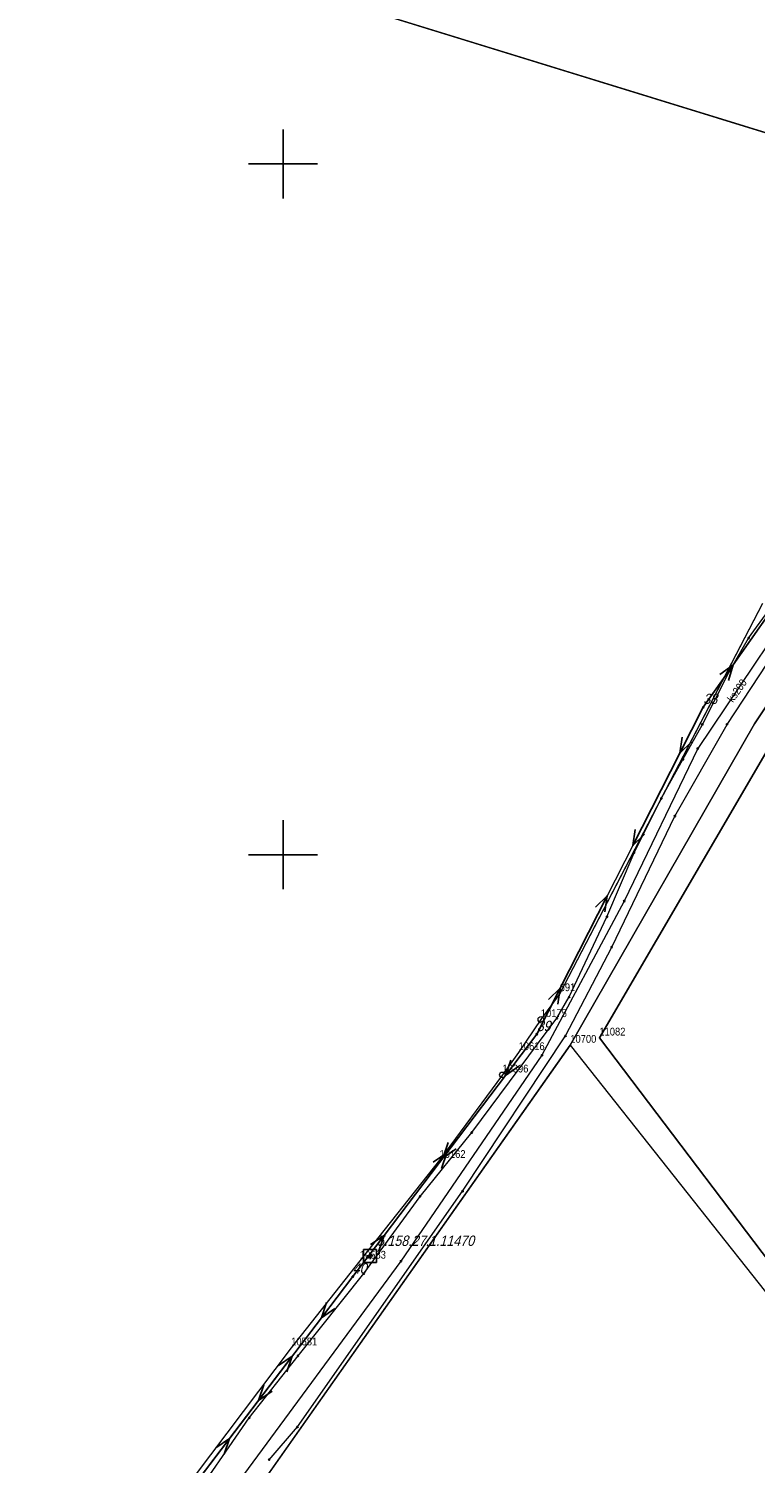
# Model space of a CAD drawing. Header units: metres. Extents: x 5548743 to 5556416, y 5707500 to 5714000.
# Tile 7 of 244: x 5551263 to 5551368, y 5711212 to 5711420. Entities that reach past the tile are written whole.
import ezdxf
from ezdxf.enums import TextEntityAlignment as Align

# ---------------------------------------------------------------- set-up
doc = ezdxf.new("R2010")
doc.units = ezdxf.units.M
doc.linetypes.add('219-1000', pattern=[0])
doc.linetypes.add('suep_nn_1000', pattern=[0])
doc.layers.get('0').update_dxf_attribs({"color": 2, "lineweight": 5})
doc.styles.get("Standard").update_dxf_attribs({"font": 'Working1250', "width": 0.75})

# ---------------------------------------------------------------- blocks, each defined once
blk = doc.blocks.new('203')
at = {"linetype": 'Continuous', "lineweight": 0}
h = blk.add_hatch(color=0, dxfattribs=at)
edge = h.paths.add_edge_path()
edge.add_arc((0, 0), 0.09, 0, 360)
blk = doc.blocks.new('202')
at = {"color": 0, "linetype": 'Continuous', "lineweight": 0}
blk.add_circle((0, 0), 0.4, dxfattribs=at)
blk = doc.blocks.new('SUEP1')
at = {"color": 0, "linetype": 'Continuous'}
for p, q in [((0, 0), (7.5, 0)), ((7.5, 0), (5.25, 0.75)), ((7.5, 0), (5.25, -0.75)), ((7.5, 0), (22.5, 0)), ((22.5, 0), (20.25, 0.75)), ((22.5, 0), (20.25, -0.75))]:
    blk.add_line(p, q, dxfattribs=at)
blk = doc.blocks.new('PIKIETAW1891')
at = {"color": 0}
blk.add_circle((0, 0), 0.09, dxfattribs=at)
blk = doc.blocks.new('OSSP')
at = {"color": 0}
for p, q in [((-0.939, 0.938), (-0.939, -0.938)), ((-0.939, 0.938), (-0.939, -0.938)), ((0.936, 0.938), (-0.939, 0.938)), ((0.936, 0.938), (-0.939, 0.938)), ((0.45, 0), (-0.45, 0)), ((0.45, 0), (-0.45, 0)), ((0, -0.45), (0, 0.45)), ((0, -0.45), (0, 0.45)), ((0.936, -0.938), (0.936, 0.938)), ((0.936, -0.938), (0.936, 0.938)), ((-0.939, -0.938), (0.936, -0.938)), ((-0.939, -0.938), (0.936, -0.938))]:
    blk.add_line(p, q, dxfattribs=at)
blk = doc.blocks.new('RAMKA1000K')
at = {"color": 0}
for p, q in [((100, 395), (100, 405)), ((95, 400), (105, 400)), ((100, 295), (100, 305)), ((95, 300), (105, 300))]:
    blk.add_line(p, q, dxfattribs=at)

msp = doc.modelspace()

# ---------------------------------------------------------------- linework, layer by layer
at = {"layer": '217-kontur klasyfikacyjny', "color": 3, "linetype": 'CONTINUOUS', "lineweight": 18, "flags": 128}
msp.add_lwpolyline([(5551284.39, 5711430.91), (5551380.08, 5711401.39)], dxfattribs=at)
at = {"layer": '218-kontur użytku gruntowego', "color": 3, "linetype": 'CONTINUOUS', "lineweight": 18, "flags": 128}
for points in [[(5551284.39, 5711430.91), (5551380.08, 5711401.39)], [(5551383.87, 5711342.47), (5551368.25, 5711318.97)], [(5551368.25, 5711318.97), (5551383.87, 5711342.47)], [(5551369.39, 5711336.39), (5551355, 5711308.69)], [(5551368.25, 5711318.97), (5551341.58, 5711272.45)], [(5551341.58, 5711272.45), (5551368.25, 5711318.97)], [(5551345.79, 5711273.5), (5551370.91, 5711316.48)], [(5551355, 5711308.69), (5551340.04, 5711279.92)], [(5551340.04, 5711279.92), (5551337.31, 5711276.17)], [(5551337.31, 5711276.17), (5551334.1, 5711271.39)], [(5551299.54, 5711212.72), (5551341.58, 5711272.45)], [(5551341.58, 5711272.45), (5551373.52, 5711232.09)], [(5551376.46, 5711233.06), (5551345.79, 5711273.5)], [(5551334.1, 5711271.39), (5551331.75, 5711268.15)], [(5551331.75, 5711268.15), (5551322.65, 5711255.78)], [(5551322.65, 5711255.78), (5551311.12, 5711241.2)], [(5551311.12, 5711241.2), (5551301.18, 5711228.64)], [(5551301.18, 5711228.64), (5551184.38, 5711073.72)], [(5551288.81, 5711197.47), (5551299.54, 5711212.72)]]:
    msp.add_lwpolyline(points, dxfattribs=at)
at = {"layer": '219-działka ewidencyjna', "color": 7, "linetype": '219-1000', "lineweight": 18, "flags": 128}
for points in [[(5551394.68, 5711396.89), (5551284.39, 5711430.91)], [(5551383.87, 5711342.47), (5551368.25, 5711318.97)], [(5551369.39, 5711336.39), (5551340.04, 5711279.92)], [(5551368.25, 5711318.97), (5551341.58, 5711272.45)], [(5551370.91, 5711316.48), (5551345.79, 5711273.5)], [(5551340.04, 5711279.92), (5551337.31, 5711276.17)], [(5551337.31, 5711276.17), (5551334.1, 5711271.39)], [(5551341.58, 5711272.45), (5551268.28, 5711168.3)], [(5551341.58, 5711272.45), (5551373.52, 5711232.09)], [(5551345.79, 5711273.5), (5551376.46, 5711233.06)], [(5551334.1, 5711271.39), (5551331.75, 5711268.15)], [(5551331.75, 5711268.15), (5551322.65, 5711255.78)], [(5551322.65, 5711255.78), (5551311.12, 5711241.2)], [(5551311.12, 5711241.2), (5551301.18, 5711228.64)], [(5551301.18, 5711228.64), (5551184.38, 5711073.72)]]:
    msp.add_lwpolyline(points, dxfattribs=at)
at = {"layer": 'przewód elektroenergetyczny niskiego napięcia', "color": 1, "linetype": 'suep_nn_1000', "lineweight": 18, "flags": 128}
for points in [[(5551382.02, 5711351.55), (5551360.83, 5711321.37)], [(5551360.83, 5711321.37), (5551336.72, 5711274.02)], [(5551336.72, 5711274.02), (5551310.09, 5711238.93)], [(5551310.09, 5711238.93), (5551287.7, 5711209.51)]]:
    msp.add_lwpolyline(points, dxfattribs=at)
at = {"layer": 'przewód kanalizacyjny', "color": 34, "linetype": 'CONTINUOUS', "lineweight": 18, "flags": 128}
msp.add_lwpolyline([(5551510.51, 5711380.54), (5551466.43, 5711372.73), (5551435.75, 5711372.47), (5551403.13, 5711365.18), (5551386.87, 5711353.9), (5551378.34, 5711342.61), (5551360.02, 5711315.37), (5551349.39, 5711293.3), (5551337.48, 5711270.98), (5551317.06, 5711241.17), (5551292.4, 5711207.7), (5551269.9, 5711177.23), (5551246.92, 5711144.84), (5551236.63, 5711132.92), (5551229.14, 5711126.06), (5551187.02, 5711069.24), (5551140.65, 5711040.02), (5551092.92, 5711013.04)], dxfattribs=at)
at = {"layer": 'przewód telekomunikacyjny podziemny', "color": 30, "linetype": 'CONTINUOUS', "lineweight": 18, "flags": 128}
msp.add_lwpolyline([(5551285.97, 5711205.28), (5551295.12, 5711218.5), (5551302.18, 5711227.46), (5551311.7, 5711239.37), (5551319.84, 5711250.55), (5551327.31, 5711259.78), (5551339.64, 5711276.34), (5551341.41, 5711279.42), (5551346.89, 5711291.03), (5551350.83, 5711300.3), (5551354.74, 5711308.14), (5551357.88, 5711313.81), (5551360.7, 5711318.87), (5551364.64, 5711326.58), (5551367.39, 5711331.37), (5551370.6, 5711335.78)], dxfattribs=at)
at = {"layer": 'przewód wodociągowy', "color": 5, "linetype": 'CONTINUOUS', "lineweight": 18, "flags": 128}
msp.add_lwpolyline([(5551297.99, 5711212.43), (5551302.08, 5711217.17), (5551325.99, 5711251.29), (5551340.88, 5711273.78), (5551347.58, 5711286.63), (5551356.72, 5711305.6), (5551364.26, 5711318.88), (5551378.16, 5711340.01), (5551385.93, 5711350), (5551394.23, 5711359.67), (5551403.87, 5711364.23), (5551418.78, 5711368.01), (5551428.42, 5711370.15), (5551428.83, 5711370.13), (5551431.66, 5711368.4), (5551434.87, 5711366.27), (5551452.61, 5711366.89), (5551464.63, 5711366.54), (5551474.72, 5711366.54), (5551484.79, 5711367.64)], dxfattribs=at)

# ---------------------------------------------------------------- block references
at = {"layer": '202-punkt graniczny', "color": 7, "linetype": 'CONTINUOUS', "lineweight": 18}
for p in [(5551337.31, 5711276.17), (5551331.75, 5711268.15)]:
    msp.add_blockref('202', p, dxfattribs=at)
at = {"layer": '203-punkt graniczny', "color": 7, "linetype": 'CONTINUOUS', "lineweight": 18}
for p in [(5551368.25, 5711318.97), (5551340.04, 5711279.92), (5551341.58, 5711272.45), (5551345.79, 5711273.5), (5551334.1, 5711271.39), (5551322.65, 5711255.78), (5551311.12, 5711241.2), (5551301.18, 5711228.64)]:
    msp.add_blockref('203', p, dxfattribs=at)
at = {"layer": 'przewód elektroenergetyczny niskiego napięcia', "color": 1, "linetype": 'CONTINUOUS', "lineweight": 18}
for p, rotation in [((5551360.83, 5711321.37), 54.927), ((5551360.83, 5711321.37), 243.015), ((5551336.72, 5711274.02), 63.015), ((5551336.72, 5711274.02), 232.805), ((5551310.09, 5711238.93), 52.805), ((5551310.09, 5711238.93), 232.727), ((5551287.7, 5711209.51), 52.727)]:
    msp.add_blockref('SUEP1', p, dxfattribs=dict(at, rotation=rotation))
at = {"layer": 'Punkt roboczy BDOT GESUT K1', "color": 6, "linetype": 'CONTINUOUS', "lineweight": 18}
for p in [(5551367.39, 5711331.37), (5551364.64, 5711326.58), (5551360.83, 5711321.37), (5551360.7, 5711318.87), (5551364.26, 5711318.88), (5551360.02, 5711315.37), (5551357.88, 5711313.81), (5551354.74, 5711308.14), (5551356.72, 5711305.6), (5551350.83, 5711300.3), (5551349.39, 5711293.3), (5551346.89, 5711291.03), (5551347.58, 5711286.63), (5551341.41, 5711279.42), (5551339.64, 5711276.34), (5551336.72, 5711274.02), (5551340.88, 5711273.78), (5551337.48, 5711270.98), (5551327.31, 5711259.78), (5551325.99, 5711251.29), (5551319.84, 5711250.55), (5551317.06, 5711241.17), (5551310.09, 5711238.93), (5551311.7, 5711239.37), (5551302.18, 5711227.46), (5551295.12, 5711218.5), (5551302.08, 5711217.17), (5551297.99, 5711212.43)]:
    msp.add_blockref('PIKIETAW1891', p, dxfattribs=at)
at = {"layer": 'Szczegółowa osnowa geodezyjna pozioma', "color": 7, "linetype": 'CONTINUOUS', "lineweight": 13}
msp.add_blockref('OSSP', (5551312.596, 5711241.927), dxfattribs=at)
at = {"layer": 'Wstawianie ramki sekcyjnej z opisem', "color": 7, "linetype": 'CONTINUOUS', "lineweight": 13}
msp.add_blockref('RAMKA1000K', (5551200, 5711000), dxfattribs=at)
msp.add_blockref('RAMKA1000K', (5551200, 5711000), dxfattribs=at)
msp.add_blockref('RAMKA1000K', (5551200, 5711000), dxfattribs=at)
msp.add_blockref('RAMKA1000K', (5551200, 5711000), dxfattribs=at)

# ---------------------------------------------------------------- texts
at = {"layer": '202-punkt graniczny-Atr103', "color": 7, "width": 0.9}
for s, p in [('10175', (5551337.31, 5711276.17)), ('10175', (5551337.31, 5711276.17)), ('10396', (5551331.75, 5711268.15)), ('10396', (5551331.75, 5711268.15))]:
    msp.add_text(s, height=1.125, dxfattribs=at).set_placement(p, align=Align.BOTTOM_LEFT)
at = {"layer": '203-punkt graniczny-Atr103', "color": 7, "width": 0.9}
for s, p in [('691', (5551340.04, 5711279.92)), ('691', (5551340.04, 5711279.92)), ('10700', (5551341.58, 5711272.45)), ('10700', (5551341.58, 5711272.45)), ('11082', (5551345.79, 5711273.5)), ('11082', (5551345.79, 5711273.5)), ('10616', (5551334.1, 5711271.39)), ('10616', (5551334.1, 5711271.39)), ('10162', (5551322.65, 5711255.78)), ('10162', (5551322.65, 5711255.78)), ('10583', (5551311.12, 5711241.2)), ('10583', (5551311.12, 5711241.2)), ('10581', (5551301.18, 5711228.64)), ('10581', (5551301.18, 5711228.64))]:
    msp.add_text(s, height=1.125, dxfattribs=at).set_placement(p, align=Align.BOTTOM_LEFT)
at = {"layer": 'przewód kanalizacyjny-Atr1', "color": 34, "width": 0.9}
msp.add_text('ks200', height=1.125, rotation=54.76, dxfattribs=at).set_placement((5551364.67, 5711322.29), align=Align.MIDDLE_LEFT)
at = {"layer": 'Punkt roboczy BDOT GESUT K1-Atr103', "color": 6, "oblique": 15, "width": 0.9}
for s, p in [('38', (5551360.83, 5711321.37)), ('39', (5551336.72, 5711274.02)), ('40', (5551310.09, 5711238.93))]:
    msp.add_text(s, height=1.5, dxfattribs=at).set_placement(p, align=Align.BOTTOM_LEFT)
at = {"layer": 'Szczegółowa osnowa geodezyjna pozioma-Atr103', "color": 7, "oblique": 15, "width": 0.9}
msp.add_text('5.158.27.1.11470', height=1.5, dxfattribs=at).set_placement((5551313.596, 5711242.927), align=Align.BOTTOM_LEFT)

doc.saveas('drawing.dxf')
